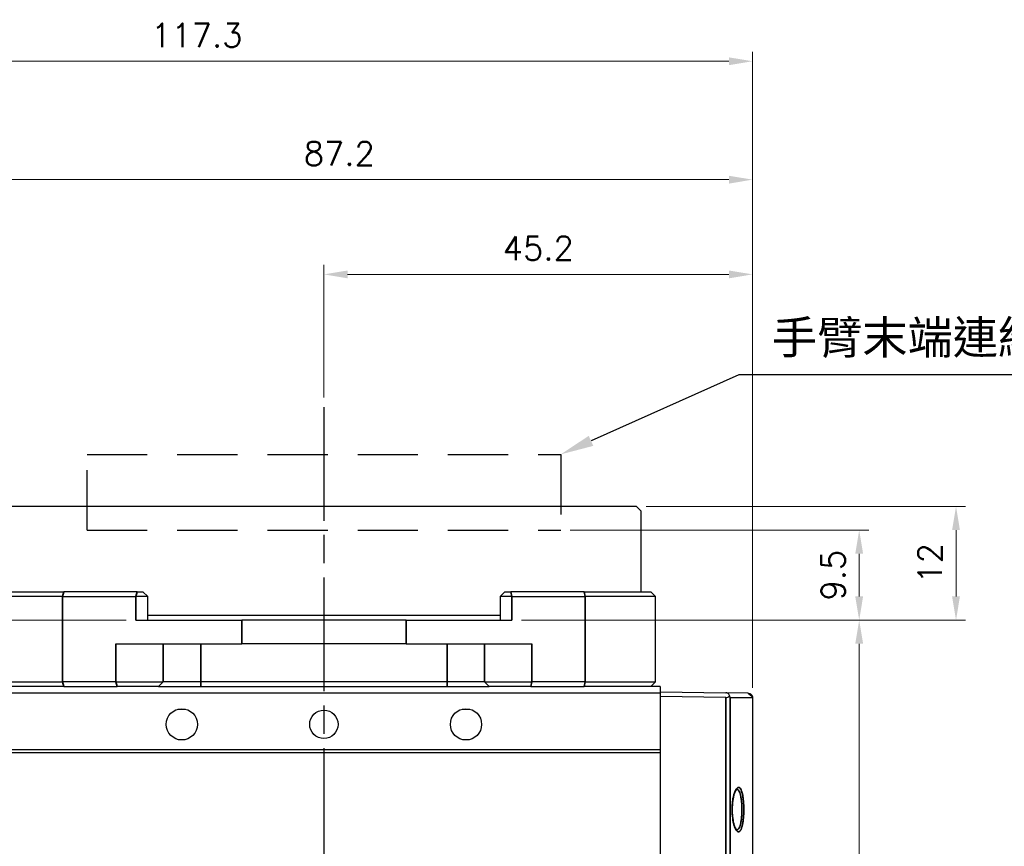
# Model space of a CAD drawing. Header units: millimetres. Extents: x 399 to 6076, y -1991 to 1602.
# Tile 53 of 256: x 4612 to 4716, y -1778 to -1691. Entities that reach past the tile are written whole.
import ezdxf

# ---------------------------------------------------------------- set-up
doc = ezdxf.new("R2010")
doc.units = ezdxf.units.MM
doc.linetypes.add('AM_ISO08W050', pattern=[18, 12, -1.5, 3, -1.5])
doc.linetypes.add('HIDDEN', pattern=[9.525, 6.35, -3.175])
for name, color, linetype, lineweight in [('AM_5', 3, 'Continuous', 25), ('AM_7', 4, 'AM_ISO08W050', 25), ('可見 (ISO)', 7, 'Continuous', 25), ('窄部可見 (ISO)', 7, 'Continuous', 35)]:
    doc.layers.add(name, color=color, linetype=linetype, lineweight=lineweight)
doc.styles.get("Standard").update_dxf_attribs({"font": 'arial.ttf'})
doc.styles.add('尺寸標註', font='romans.shx', dxfattribs={"bigfont": 'CHINESET.SHX'})
doc.dimstyles.new('CNS1$0', dxfattribs={"dimtxt": 2.5, "dimasz": 2.5, "dimexe": 1, "dimexo": 1, "dimgap": 1.5, "dimtad": 1, "dimtoh": 1, "dimdec": 1, "dimdsep": 46, "dimtxsty": '尺寸標註', "dimcen": 0, "dimclrd": 2, "dimclre": 2, "dimclrt": 1, "dimadec": 0, "dimazin": 2, "dimtp": 0.1, "dimtm": 0.1, "dimtfac": 0.71, "dimtdec": 1, "dimtmove": 0, "dimatfit": 0, "dimfxl": 0, "dimlwd": 13, "dimlwe": 13, "dimarcsym": 0})

# ---------------------------------------------------------------- blocks, each defined once
blk = doc.blocks.new('*D353')
at = {"layer": 'AM_5', "color": 2, "lineweight": 13}
for p, q in [((4644.16, -1730.64), (4644.16, -1716.64)), ((4689.4, -1761.29), (4689.4, -1716.64)), ((4646.66, -1717.64), (4686.9, -1717.64))]:
    blk.add_line(p, q, dxfattribs=at)
at = {"layer": 'AM_5', "color": 2}
for points in [[(4646.66, -1717.23), (4646.66, -1718.06), (4644.16, -1717.64)], [(4686.9, -1717.23), (4686.9, -1718.06), (4689.4, -1717.64)]]:
    blk.add_solid(points, dxfattribs=at)
at = {"layer": 'Defpoints', "color": 0}
for p in [(4689.4, -1717.64), (4644.16, -1731.64), (4689.4, -1762.29)]:
    blk.add_point(p, dxfattribs=at)
at = {"layer": 'AM_5', "color": 1, "insert": (4666.78, -1714.89), "char_height": 2.5, "attachment_point": 5, "style": '尺寸標註'}
blk.add_mtext('45.2', dxfattribs=at)
blk = doc.blocks.new('*D354')
at = {"layer": 'AM_5', "color": 2, "lineweight": 13}
for p, q in [((4602.16, -1761.11), (4602.16, -1706.64)), ((4689.4, -1761.29), (4689.4, -1706.64)), ((4604.66, -1707.64), (4686.9, -1707.64))]:
    blk.add_line(p, q, dxfattribs=at)
at = {"layer": 'AM_5', "color": 2}
for points in [[(4604.66, -1707.23), (4604.66, -1708.06), (4602.16, -1707.64)], [(4686.9, -1707.23), (4686.9, -1708.06), (4689.4, -1707.64)]]:
    blk.add_solid(points, dxfattribs=at)
at = {"layer": 'Defpoints', "color": 0}
for p in [(4689.4, -1707.64), (4602.16, -1762.11), (4689.4, -1762.29)]:
    blk.add_point(p, dxfattribs=at)
at = {"layer": 'AM_5', "color": 1, "insert": (4645.78, -1704.89), "char_height": 2.5, "attachment_point": 5, "style": '尺寸標註'}
blk.add_mtext('87.2', dxfattribs=at)
blk = doc.blocks.new('*D355')
at = {"layer": 'AM_5', "color": 2, "lineweight": 13}
for p, q in [((4572.09, -1763.99), (4572.09, -1694.14)), ((4689.4, -1761.29), (4689.4, -1694.14)), ((4686.9, -1695.14), (4574.59, -1695.14))]:
    blk.add_line(p, q, dxfattribs=at)
at = {"layer": 'AM_5', "color": 2}
for points in [[(4574.59, -1694.73), (4574.59, -1695.56), (4572.09, -1695.14)], [(4686.9, -1694.73), (4686.9, -1695.56), (4689.4, -1695.14)]]:
    blk.add_solid(points, dxfattribs=at)
at = {"layer": 'Defpoints', "color": 0}
for p in [(4572.09, -1695.14), (4689.4, -1762.29), (4572.09, -1764.99)]:
    blk.add_point(p, dxfattribs=at)
at = {"layer": 'AM_5', "color": 1, "insert": (4630.74, -1692.39), "char_height": 2.5, "attachment_point": 5, "style": '尺寸標註'}
blk.add_mtext('117.3', dxfattribs=at)
blk = doc.blocks.new('*D356')
at = {"layer": 'AM_5', "color": 2, "lineweight": 13}
for p, q in [((4665.01, -1754.14), (4701.66, -1754.14)), ((4700.66, -1840.64), (4700.66, -1756.64)), ((4664.13, -1843.14), (4701.66, -1843.14))]:
    blk.add_line(p, q, dxfattribs=at)
at = {"layer": 'AM_5', "color": 2}
for points in [[(4700.24, -1756.64), (4701.07, -1756.64), (4700.66, -1754.14)], [(4700.24, -1840.64), (4701.07, -1840.64), (4700.66, -1843.14)]]:
    blk.add_solid(points, dxfattribs=at)
at = {"layer": 'Defpoints', "color": 0}
for p in [(4664.01, -1754.14), (4700.66, -1754.14), (4663.13, -1843.14)]:
    blk.add_point(p, dxfattribs=at)
at = {"layer": 'AM_5', "color": 1, "insert": (4697.91, -1798.64), "char_height": 2.5, "attachment_point": 5, "rotation": 90, "style": '尺寸標註'}
blk.add_mtext('89', dxfattribs=at)
blk = doc.blocks.new('*D357')
at = {"layer": 'AM_5', "color": 2, "lineweight": 13}
for p, q in [((4623.3, -1754.14), (4558.99, -1754.14)), ((4559.99, -1756.64), (4559.99, -1770.19)), ((4565.98, -1772.69), (4558.99, -1772.69))]:
    blk.add_line(p, q, dxfattribs=at)
at = {"layer": 'AM_5', "color": 2}
for points in [[(4559.57, -1756.64), (4560.4, -1756.64), (4559.99, -1754.14)], [(4559.57, -1770.19), (4560.4, -1770.19), (4559.99, -1772.69)]]:
    blk.add_solid(points, dxfattribs=at)
at = {"layer": 'Defpoints', "color": 0}
for p in [(4624.3, -1754.14), (4559.99, -1772.69), (4566.98, -1772.69)]:
    blk.add_point(p, dxfattribs=at)
at = {"layer": 'AM_5', "color": 1, "insert": (4557.24, -1763.42), "char_height": 2.5, "attachment_point": 5, "rotation": 90, "style": '尺寸標註'}
blk.add_mtext('18.6', dxfattribs=at)
blk = doc.blocks.new('*D413')
at = {"layer": 'AM_5', "color": 2, "lineweight": 13}
for p, q in [((4670.16, -1744.64), (4701.66, -1744.64)), ((4700.66, -1751.64), (4700.66, -1747.14)), ((4665.01, -1754.14), (4701.66, -1754.14))]:
    blk.add_line(p, q, dxfattribs=at)
at = {"layer": 'AM_5', "color": 2}
for points in [[(4700.24, -1747.14), (4701.07, -1747.14), (4700.66, -1744.64)], [(4700.24, -1751.64), (4701.07, -1751.64), (4700.66, -1754.14)]]:
    blk.add_solid(points, dxfattribs=at)
at = {"layer": 'Defpoints', "color": 0}
for p in [(4669.16, -1744.64), (4700.66, -1744.64), (4664.01, -1754.14)]:
    blk.add_point(p, dxfattribs=at)
at = {"layer": 'AM_5', "color": 1, "insert": (4697.91, -1749.39), "char_height": 2.5, "attachment_point": 5, "rotation": 90, "style": '尺寸標註'}
blk.add_mtext('9.5', dxfattribs=at)
blk = doc.blocks.new('*D414')
at = {"layer": 'AM_5', "color": 2, "lineweight": 13}
for p, q in [((4678.16, -1742.14), (4711.88, -1742.14)), ((4710.88, -1751.64), (4710.88, -1744.64)), ((4665.01, -1754.14), (4711.88, -1754.14))]:
    blk.add_line(p, q, dxfattribs=at)
at = {"layer": 'AM_5', "color": 2}
for points in [[(4710.46, -1744.64), (4711.29, -1744.64), (4710.88, -1742.14)], [(4710.46, -1751.64), (4711.29, -1751.64), (4710.88, -1754.14)]]:
    blk.add_solid(points, dxfattribs=at)
at = {"layer": 'Defpoints', "color": 0}
for p in [(4677.16, -1742.14), (4710.88, -1742.14), (4664.01, -1754.14)]:
    blk.add_point(p, dxfattribs=at)
at = {"layer": 'AM_5', "color": 1, "insert": (4708.13, -1748.14), "char_height": 2.5, "attachment_point": 5, "rotation": 90, "style": '尺寸標註'}
blk.add_mtext('12', dxfattribs=at)
blk = doc.blocks.new('*S342')
at = {"layer": 'AM_5', "color": 7}
for p, q in [((10219.88, -1857.09), (10204.29, -1864.07)), ((10259.51, -1857.09), (10219.88, -1857.09))]:
    blk.add_line(p, q, dxfattribs=at)
at = {"layer": 'AM_5', "color": 7, "linetype": 'Continuous'}
blk.add_trace([(10204.05, -1863.54), (10204.53, -1864.6), (10201.09, -1865.5)], dxfattribs=at)
at = {"layer": 'AM_5', "color": 2, "insert": (10223.38, -1855.34), "char_height": 3.5, "attachment_point": 7}
blk.add_mtext('{\\fPMingLiU|b0|i0|c136|p18;手臂末端連結處}', dxfattribs=at)

msp = doc.modelspace()

# ---------------------------------------------------------------- linework, layer by layer
at = {"color": 7, "linetype": 'HIDDEN'}
for p, q in [((4619.155, -1744.644), (4619.155, -1736.644)), ((4619.155, -1736.644), (4669.155, -1736.644)), ((4669.155, -1736.644), (4669.155, -1744.644)), ((4619.155, -1744.644), (4669.155, -1744.644))]:
    msp.add_line(p, q, dxfattribs=at)
at = {"layer": 'AM_7'}
msp.add_line((4644.155, -1731.644), (4644.155, -1821.254), dxfattribs=at)
at = {"layer": '可見 (ISO)'}
for p, q in [((4677.155, -1742.144), (4611.155, -1742.144)), ((4677.155, -1742.144), (4677.655, -1742.644)), ((4677.655, -1751.144), (4677.655, -1742.644)), ((4609.655, -1751.144), (4616.696, -1751.144)), ((4624.433, -1751.144), (4616.696, -1751.144)), ((4624.433, -1751.144), (4625.062, -1751.144)), ((4625.062, -1751.144), (4625.562, -1751.644)), ((4663.248, -1751.144), (4662.748, -1751.644)), ((4663.248, -1751.144), (4663.877, -1751.144)), ((4671.614, -1751.144), (4663.877, -1751.144)), ((4671.614, -1751.144), (4678.655, -1751.144)), ((4679.155, -1751.644), (4678.655, -1751.144)), ((4616.567, -1751.644), (4609.155, -1751.644)), ((4616.567, -1751.644), (4624.303, -1751.644)), ((4625.562, -1751.644), (4624.303, -1751.644)), ((4625.562, -1754.144), (4625.562, -1751.644)), ((4664.007, -1751.644), (4662.748, -1751.644)), ((4662.748, -1751.644), (4662.748, -1754.144)), ((4664.007, -1751.644), (4671.743, -1751.644)), ((4679.155, -1751.644), (4671.743, -1751.644)), ((4679.155, -1760.644), (4679.155, -1751.644)), ((4624.303, -1754.144), (4635.485, -1754.144)), ((4662.748, -1753.644), (4625.562, -1753.644)), ((4652.825, -1754.144), (4635.485, -1754.144)), ((4652.825, -1754.144), (4664.007, -1754.144)), ((4622.191, -1756.644), (4635.485, -1756.644)), ((4652.825, -1756.644), (4635.485, -1756.644)), ((4652.825, -1756.644), (4666.119, -1756.644)), ((4609.155, -1760.644), (4616.567, -1760.644)), ((4616.696, -1761.144), (4609.655, -1761.144)), ((4622.191, -1760.644), (4616.567, -1760.644)), ((4616.696, -1761.144), (4622.321, -1761.144)), ((4622.191, -1760.644), (4627.191, -1760.644)), ((4626.695, -1761.144), (4622.321, -1761.144)), ((4626.695, -1761.144), (4631.155, -1761.144)), ((4631.155, -1760.644), (4627.191, -1760.644)), ((4657.155, -1760.644), (4631.155, -1760.644)), ((4631.155, -1761.144), (4657.155, -1761.144)), ((4661.119, -1760.644), (4657.155, -1760.644)), ((4657.155, -1761.144), (4661.615, -1761.144)), ((4661.119, -1760.644), (4666.119, -1760.644)), ((4665.989, -1761.144), (4661.615, -1761.144)), ((4665.989, -1761.144), (4671.614, -1761.144)), ((4671.743, -1760.644), (4666.119, -1760.644)), ((4678.655, -1761.144), (4671.614, -1761.144)), ((4671.743, -1760.644), (4679.155, -1760.644)), ((4679.155, -1760.644), (4678.655, -1761.144)), ((4679.655, -1761.144), (4678.655, -1761.144)), ((4679.655, -1761.144), (4679.655, -1761.841)), ((4679.655, -1761.841), (4607.655, -1761.841)), ((4679.655, -1761.694), (4686.585, -1761.815)), ((4679.655, -1761.841), (4679.655, -1767.841)), ((4686.585, -1762.315), (4679.655, -1762.194)), ((4688.914, -1761.856), (4686.585, -1761.815)), ((4689.405, -1762.356), (4689.405, -1783.638)), ((4679.655, -1767.841), (4607.655, -1767.841)), ((4679.655, -1768.141), (4607.655, -1768.141)), ((4679.655, -1767.841), (4679.655, -1768.141)), ((4679.655, -1768.141), (4679.655, -1787.794))]:
    msp.add_line(p, q, dxfattribs=at)
for centre, radius in [((4629.155, -1765.144), 1.65), ((4659.155, -1765.144), 1.65), ((4644.155, -1765.144), 1.5)]:
    msp.add_circle(centre, radius, dxfattribs=at)
msp.add_ellipse((4686.576, -1761.815), major_axis=(-0.358, 0.361), ratio=0.9656926, start_param=2.3605575, end_param=3.2375745, dxfattribs=at)
for points, knots in [([(4686.966, -1762.142), (4686.964, -1762.103), (4686.956, -1762.064), (4686.925, -1761.989), (4686.902, -1761.953), (4686.841, -1761.894), (4686.806, -1761.87), (4686.738, -1761.84), (4686.708, -1761.831), (4686.647, -1761.819), (4686.616, -1761.816), (4686.585, -1761.815)], [0.000000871, 0.000000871, 0.000000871, 0.000000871, 0.016429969, 0.016429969, 0.032973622, 0.032973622, 0.047332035, 0.047332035, 0.056980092, 0.056980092, 0.066353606, 0.066353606, 0.066353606, 0.066353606]), ([(4687.051, -1762.315), (4687.048, -1762.306), (4687.045, -1762.297), (4687.034, -1762.268), (4687.025, -1762.247), (4687.001, -1762.198), (4686.985, -1762.17), (4686.966, -1762.142)], [-0.024768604, -0.024768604, -0.024768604, -0.024768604, -0.020914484, -0.020914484, -0.012290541, -0.012290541, -0.000000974, -0.000000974, -0.000000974, -0.000000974]), ([(4688.914, -1761.856), (4688.914, -1761.856), (4688.914, -1761.856), (4688.914, -1761.856), (4688.914, -1761.856), (4688.916, -1761.856), (4688.917, -1761.856), (4688.921, -1761.856), (4688.925, -1761.856), (4688.961, -1761.858), (4688.994, -1761.863), (4689.079, -1761.884), (4689.131, -1761.906), (4689.205, -1761.954), (4689.232, -1761.976), (4689.258, -1762.001), (4689.259, -1762.003), (4689.267, -1762.01), (4689.272, -1762.016), (4689.293, -1762.039), (4689.307, -1762.058), (4689.351, -1762.123), (4689.374, -1762.174), (4689.397, -1762.258), (4689.402, -1762.29), (4689.405, -1762.333), (4689.405, -1762.345), (4689.405, -1762.356)], [0, 0, 0, 0, 0.000013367, 0.000013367, 0.000049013, 0.000049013, 0.000429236, 0.000429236, 0.001443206, 0.001443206, 0.011324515, 0.011324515, 0.027757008, 0.027757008, 0.037870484, 0.037870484, 0.038648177, 0.038648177, 0.040981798, 0.040981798, 0.047997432, 0.047997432, 0.064488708, 0.064488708, 0.074099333, 0.074099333, 0.077455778, 0.077455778, 0.077455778, 0.077455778]), ([(4688.914, -1761.856), (4688.914, -1761.856), (4688.914, -1761.856), (4688.914, -1761.856), (4688.914, -1761.856), (4688.914, -1761.856), (4689.405, -1762.122), (4689.405, -1762.356)], [0, 0, 0, 0, 0.000038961, 0.000038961, 0.000058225, 0.000058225, 0.070149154, 0.070149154, 0.070149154, 0.070149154]), ([(4687.741, -1771.998), (4687.741, -1771.998), (4687.735, -1772), (4687.698, -1772.03), (4687.65, -1772.087), (4687.56, -1772.256), (4687.515, -1772.364), (4687.427, -1772.64), (4687.383, -1772.819), (4687.312, -1773.218), (4687.284, -1773.446), (4687.262, -1773.79), (4687.257, -1773.903), (4687.254, -1774.045), (4687.254, -1774.074), (4687.254, -1774.124), (4687.254, -1774.146), (4687.254, -1774.232), (4687.255, -1774.297), (4687.263, -1774.556), (4687.277, -1774.749), (4687.323, -1775.147), (4687.359, -1775.352), (4687.444, -1775.711), (4687.494, -1775.869), (4687.598, -1776.115), (4687.654, -1776.205), (4687.721, -1776.281), (4687.741, -1776.29), (4687.741, -1776.29)], [0.02071691, 0.02071691, 0.02071691, 0.02071691, 0.04865973, 0.04865973, 0.11379486, 0.11379486, 0.17311226, 0.17311226, 0.24223847, 0.24223847, 0.31402637, 0.31402637, 0.34809234, 0.34809234, 0.35671184, 0.35671184, 0.3631759, 0.3631759, 0.38258529, 0.38258529, 0.44129301, 0.44129301, 0.51112206, 0.51112206, 0.58201486, 0.58201486, 0.65302753, 0.65302753, 0.69948764, 0.69948764, 0.69948764, 0.69948764])]:
    msp.add_open_spline(points, degree=3, knots=knots, dxfattribs=at)
for points in [[(4628.752, -1763.544), (4629.155, -1763.544), (4629.558, -1763.544)], [(4658.752, -1763.544), (4659.155, -1763.544), (4659.558, -1763.544)]]:
    msp.add_rational_spline(points, [2.85453941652, 2.94374377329, 2.85453941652], degree=2, dxfattribs=at)
at = {"layer": '窄部可見 (ISO)'}
for p, q in [((4616.567, -1751.644), (4616.696, -1751.144)), ((4624.303, -1751.644), (4624.433, -1751.144)), ((4664.007, -1751.644), (4663.877, -1751.144)), ((4671.743, -1751.644), (4671.614, -1751.144)), ((4616.567, -1760.644), (4616.567, -1751.644)), ((4624.303, -1751.644), (4624.303, -1754.144)), ((4664.007, -1754.144), (4664.007, -1751.644)), ((4671.743, -1751.644), (4671.743, -1760.644)), ((4635.485, -1756.644), (4635.485, -1754.144)), ((4652.825, -1756.644), (4652.825, -1754.144)), ((4622.191, -1756.644), (4622.191, -1760.644)), ((4627.191, -1760.644), (4627.191, -1756.644)), ((4631.155, -1760.644), (4631.155, -1756.644)), ((4657.155, -1760.644), (4657.155, -1756.644)), ((4661.119, -1756.644), (4661.119, -1760.644)), ((4666.119, -1760.644), (4666.119, -1756.644)), ((4616.567, -1760.644), (4616.696, -1761.144)), ((4622.321, -1761.144), (4622.191, -1760.644)), ((4627.191, -1760.644), (4626.695, -1761.144)), ((4631.155, -1760.644), (4631.155, -1761.144)), ((4657.155, -1760.644), (4657.155, -1761.144)), ((4661.119, -1760.644), (4661.615, -1761.144)), ((4666.119, -1760.644), (4665.989, -1761.144)), ((4671.743, -1760.644), (4671.614, -1761.144)), ((4686.585, -1809.523), (4686.585, -1762.315)), ((4689.405, -1762.356), (4687.051, -1762.315)), ((4687.051, -1762.315), (4687.051, -1809.523))]:
    msp.add_line(p, q, dxfattribs=at)
for points, knots in [([(4687.248, -1774.372), (4687.243, -1774.215), (4687.243, -1774.056), (4687.254, -1773.746), (4687.264, -1773.593), (4687.293, -1773.296), (4687.313, -1773.151), (4687.359, -1772.881), (4687.386, -1772.754), (4687.447, -1772.518), (4687.48, -1772.412), (4687.55, -1772.222), (4687.588, -1772.137), (4687.665, -1771.997), (4687.704, -1771.941), (4687.785, -1771.854), (4687.825, -1771.825), (4687.945, -1771.781), (4688.024, -1771.81), (4688.166, -1771.982), (4688.231, -1772.126), (4688.312, -1772.414), (4688.336, -1772.524), (4688.38, -1772.761), (4688.398, -1772.889), (4688.445, -1773.298), (4688.465, -1773.608), (4688.477, -1774.228), (4688.471, -1774.547), (4688.442, -1774.992), (4688.429, -1775.137), (4688.397, -1775.41), (4688.378, -1775.537), (4688.335, -1775.773), (4688.31, -1775.883), (4688.255, -1776.074), (4688.226, -1776.157), (4688.129, -1776.368), (4688.057, -1776.453), (4687.941, -1776.493), (4687.902, -1776.492), (4687.822, -1776.461), (4687.781, -1776.431), (4687.701, -1776.343), (4687.661, -1776.286), (4687.584, -1776.144), (4687.547, -1776.059), (4687.477, -1775.868), (4687.444, -1775.761), (4687.384, -1775.525), (4687.357, -1775.396), (4687.288, -1774.991), (4687.258, -1774.687), (4687.248, -1774.372)], [0, 0, 0, 0, 0.000472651, 0.000472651, 0.000945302, 0.000945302, 0.001417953, 0.001417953, 0.001890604, 0.001890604, 0.002363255, 0.002363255, 0.002835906, 0.002835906, 0.003308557, 0.003308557, 0.003781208, 0.003781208, 0.00472651, 0.00472651, 0.005671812, 0.005671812, 0.006144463, 0.006144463, 0.006617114, 0.006617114, 0.007562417, 0.007562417, 0.008507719, 0.008507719, 0.00898037, 0.00898037, 0.009453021, 0.009453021, 0.009925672, 0.009925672, 0.010398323, 0.010398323, 0.011343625, 0.011343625, 0.011816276, 0.011816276, 0.012288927, 0.012288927, 0.012761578, 0.012761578, 0.013234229, 0.013234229, 0.01370688, 0.01370688, 0.014179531, 0.014179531, 0.015124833, 0.015124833, 0.015124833, 0.015124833]), ([(4687.739, -1776.289), (4687.756, -1776.289), (4687.772, -1776.286), (4687.789, -1776.281), (4687.866, -1776.257), (4687.938, -1776.179), (4688.002, -1776.05), (4688.034, -1775.986), (4688.064, -1775.91), (4688.091, -1775.823), (4688.118, -1775.736), (4688.143, -1775.636), (4688.164, -1775.528), (4688.186, -1775.42), (4688.205, -1775.303), (4688.221, -1775.178), (4688.236, -1775.053), (4688.249, -1774.92), (4688.259, -1774.785), (4688.278, -1774.513), (4688.285, -1774.221), (4688.279, -1773.937), (4688.273, -1773.653), (4688.253, -1773.37), (4688.222, -1773.12), (4688.206, -1772.995), (4688.188, -1772.878), (4688.166, -1772.77), (4688.144, -1772.661), (4688.12, -1772.561), (4688.093, -1772.473), (4688.039, -1772.297), (4687.974, -1772.165), (4687.904, -1772.087), (4687.852, -1772.03), (4687.796, -1772), (4687.739, -1771.999)], [0.0032635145, 0.0032635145, 0.0032635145, 0.0032635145, 0.0034498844, 0.0034498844, 0.0034498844, 0.0043123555, 0.0043123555, 0.0043123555, 0.0047435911, 0.0047435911, 0.0047435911, 0.0051748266, 0.0051748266, 0.0051748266, 0.0056060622, 0.0056060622, 0.0056060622, 0.0060372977, 0.0060372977, 0.0060372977, 0.0068997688, 0.0068997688, 0.0068997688, 0.0077622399, 0.0077622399, 0.0077622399, 0.0081934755, 0.0081934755, 0.0081934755, 0.008624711, 0.008624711, 0.008624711, 0.0094871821, 0.0094871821, 0.0094871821, 0.0101185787, 0.0101185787, 0.0101185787, 0.0101185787])]:
    msp.add_open_spline(points, degree=3, knots=knots, dxfattribs=at)
msp.add_rational_spline([(4687.248, -1774.372), (4687.257, -1774.369), (4687.257, -1774.366)], [1.00000251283, 0.927342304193, 0.880933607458], degree=2, dxfattribs=at)

# ---------------------------------------------------------------- block references
at = {"layer": 'AM_5', "color": 7}
msp.add_blockref('*S342', (-5531.939, 128.856), dxfattribs=at)

# ---------------------------------------------------------------- dimensions: what is measured, and where the dimension line sits
at = {"layer": 'AM_5'}
for base, p1, p2, picture, middle in [((4572.085, -1695.144), (4689.402, -1762.29), (4572.085, -1764.994), '*D355', (4630.743, -1692.394)), ((4689.402, -1707.644), (4602.155, -1762.107), (4689.402, -1762.29), '*D354', (4645.778, -1704.894)), ((4689.402, -1717.644), (4644.155, -1731.644), (4689.402, -1762.29), '*D353', (4666.778, -1714.894))]:
    dim = msp.add_linear_dim(base=base, p1=p1, p2=p2, dimstyle='CNS1$0', override={"dimfxl": 4, "dimarcsym": 1}, dxfattribs=at)
    dim.commit()
    dim.dimension.update_dxf_attribs({"geometry": picture, "text_midpoint": middle})
for base, p1, p2, override, picture, middle in [((4710.877, -1742.144), (4664.007, -1754.144), (4677.155, -1742.144), {"dimtix": 1, "dimfxl": 4, "dimarcsym": 1}, '*D414', (4708.127, -1748.144)), ((4700.655, -1744.644), (4664.007, -1754.144), (4669.155, -1744.644), {"dimtix": 1, "dimfxl": 4, "dimarcsym": 1}, '*D413', (4697.905, -1749.394)), ((4559.98719134, -1772.694231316), (4624.303201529, -1754.144231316), (4566.975039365, -1772.694231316), {"dimfxl": 4, "dimarcsym": 1}, '*D357', (4557.23719134, -1763.419231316)), ((4700.655, -1754.144), (4663.134, -1843.144), (4664.007, -1754.144), {"dimtix": 1, "dimfxl": 4, "dimarcsym": 1}, '*D356', (4697.905, -1798.644))]:
    dim = msp.add_linear_dim(base=base, p1=p1, p2=p2, angle=90, dimstyle='CNS1$0', override=override, dxfattribs=at)
    dim.commit()
    dim.dimension.update_dxf_attribs({"geometry": picture, "text_midpoint": middle})

doc.saveas('drawing.dxf')
